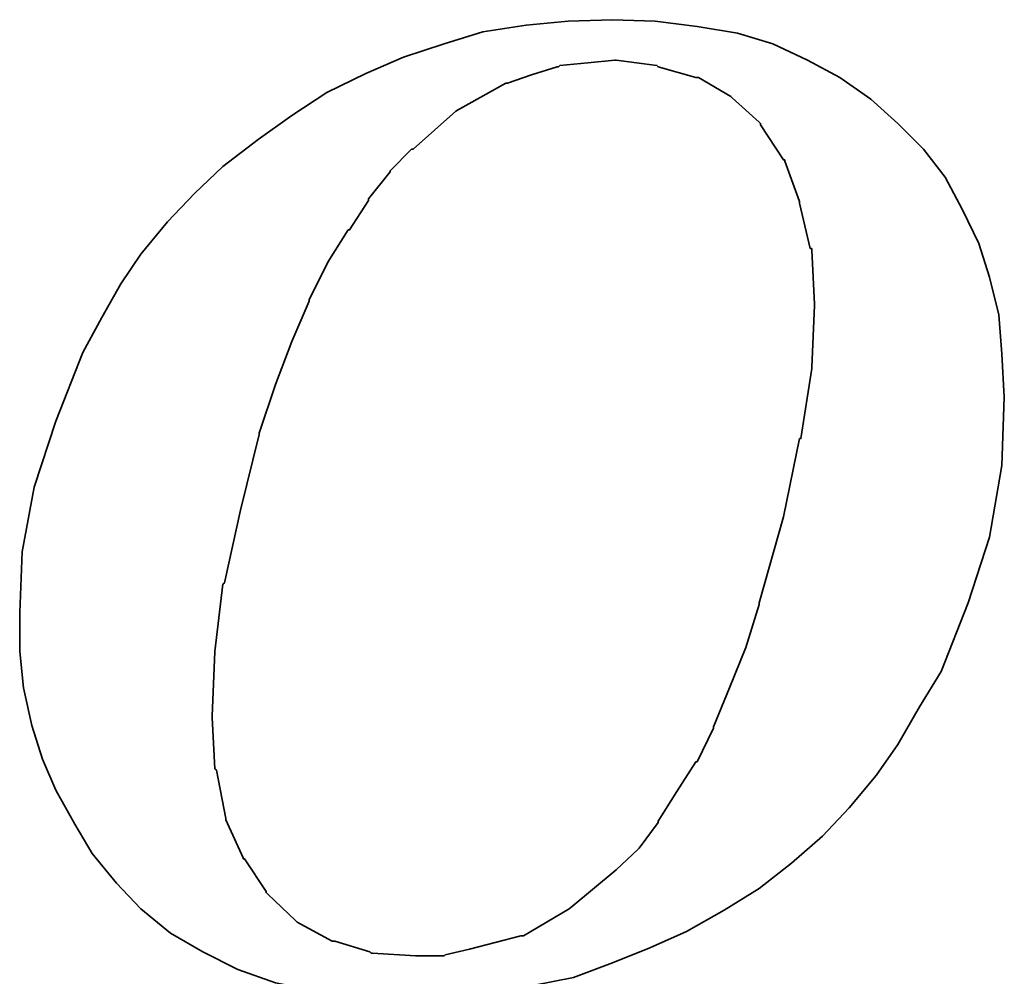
# Model space of a CAD drawing. Extents: x 32 to 191, y 46 to 143.
# Tile 48 of 53: x 171.37 to 173.26, y 95.17 to 97.01. Entities that reach past the tile are written whole.
import ezdxf

# ---------------------------------------------------------------- set-up
doc = ezdxf.new("R2010")
doc.units = 0
doc.header["$LTSCALE"] = 3
doc.header["$MEASUREMENT"] = 0
doc.layers.add('DIM', color=4, linetype='Continuous')
doc.layers.add('layer 1', color=7, linetype='Continuous')

# ---------------------------------------------------------------- blocks, each defined once
blk = doc.blocks.new('TBI MOTION logo(完整正式版)')
at = {"layer": 'layer 1', "color": 22, "lineweight": 35}
for points, knots in [([(35.79625, -6.98375), (35.79625, -6.98375), (36.23125, -7.43875), (36.23125, -7.43875), (36.23125, -7.43875), (36.23125, -7.43875), (36.75625, -7.87125), (36.75625, -7.87125), (36.75625, -7.87125), (36.75625, -7.87125), (37.33125, -8.20375), (37.33125, -8.20375), (37.33125, -8.20375), (37.33125, -8.20375), (37.95625, -8.51875), (37.95625, -8.51875), (37.95625, -8.51875), (37.95625, -8.51875), (38.62625, -8.75875), (38.62625, -8.75875), (38.62625, -8.75875), (38.62625, -8.75875), (39.37125, -8.90375), (39.37125, -8.90375), (39.37125, -8.90375), (39.37125, -8.90375), (40.14125, -8.99875), (40.14125, -8.99875), (40.14125, -8.99875), (40.14125, -8.99875), (41.02625, -9.02375), (41.02625, -9.02375), (41.02625, -9.02375), (41.02625, -9.02375), (41.74625, -8.99875), (41.74625, -8.99875), (41.74625, -8.99875), (41.74625, -8.99875), (42.46625, -8.92375), (42.46625, -8.92375), (42.46625, -8.92375), (42.46625, -8.92375), (43.21125, -8.80625), (43.21125, -8.80625), (43.21125, -8.80625), (43.21125, -8.80625), (43.93125, -8.66375), (43.93125, -8.66375), (43.93125, -8.66375), (43.93125, -8.66375), (44.62625, -8.39875), (44.62625, -8.39875), (44.62625, -8.39875), (44.62625, -8.39875), (45.29625, -8.13375), (45.29625, -8.13375), (45.29625, -8.13375), (45.29625, -8.13375), (45.94625, -7.84375), (45.94625, -7.84375), (45.94625, -7.84375), (45.94625, -7.84375), (46.61625, -7.46375), (46.61625, -7.46375), (46.61625, -7.46375), (46.61625, -7.46375), (47.24125, -7.07875), (47.24125, -7.07875), (47.24125, -7.07875), (47.24125, -7.07875), (47.81625, -6.62375), (47.81625, -6.62375), (47.81625, -6.62375), (47.81625, -6.62375), (48.36875, -6.14375), (48.36875, -6.14375), (48.36875, -6.14375), (48.36875, -6.14375), (48.84625, -5.64125), (48.84625, -5.64125), (48.84625, -5.64125), (48.84625, -5.64125), (49.32625, -5.06375), (49.32625, -5.06375), (49.32625, -5.06375), (49.32625, -5.06375), (49.71125, -4.51374), (49.71125, -4.51374), (49.71125, -4.51374), (49.71125, -4.51374), (50.09625, -3.83874), (50.09625, -3.83874), (50.09625, -3.83874), (50.09625, -3.83874), (50.48125, -3.21374), (50.48125, -3.21374), (50.48125, -3.21374), (50.48125, -3.21374), (50.96125, -1.99125), (50.96125, -1.99125), (50.96125, -1.99125), (50.96125, -1.99125), (51.34375, -0.81875), (51.34375, -0.81875), (51.34375, -0.81875), (51.34375, -0.81875), (51.56125, 0.45624), (51.56125, 0.45624), (51.56125, 0.45624), (51.56125, 0.45624), (51.60625, 1.67624), (51.60625, 1.67624), (51.60625, 1.67624), (51.60625, 1.67624), (51.56125, 2.44625), (51.56125, 2.44625), (51.56125, 2.44625), (51.56125, 2.44625), (51.51125, 3.14125), (51.51125, 3.14125), (51.51125, 3.14125), (51.51125, 3.14125), (51.34375, 3.81125), (51.34375, 3.81125), (51.34375, 3.81125), (51.34375, 3.81125), (51.15125, 4.41125), (51.15125, 4.41125), (51.15125, 4.41125), (51.15125, 4.41125), (50.86125, 5.01125), (50.86125, 5.01125), (50.86125, 5.01125), (50.86125, 5.01125), (50.55125, 5.58875), (50.55125, 5.58875), (50.55125, 5.58875), (50.55125, 5.58875), (50.16625, 6.09125), (50.16625, 6.09125), (50.16625, 6.09125), (50.16625, 6.09125), (49.71125, 6.54875), (49.71125, 6.54875), (49.71125, 6.54875), (49.71125, 6.54875), (49.23125, 6.98125), (49.23125, 6.98125), (49.23125, 6.98125), (49.23125, 6.98125), (48.67875, 7.36625), (48.67875, 7.36625), (48.67875, 7.36625), (48.67875, 7.36625), (48.10375, 7.67625), (48.10375, 7.67625), (48.10375, 7.67625), (48.10375, 7.67625), (47.48125, 7.96375), (47.48125, 7.96375), (47.48125, 7.96375), (47.48125, 7.96375), (46.85625, 8.15625), (46.85625, 8.15625), (46.85625, 8.15625), (46.85625, 8.15625), (46.13625, 8.27624), (46.13625, 8.27624), (46.13625, 8.27624), (46.13625, 8.27624), (45.39125, 8.37125), (45.39125, 8.37125), (45.39125, 8.37125), (45.39125, 8.37125), (44.62625, 8.39624), (44.62625, 8.39624), (44.62625, 8.39624), (44.62625, 8.39624), (43.83625, 8.37125), (43.83625, 8.37125), (43.83625, 8.37125), (43.83625, 8.37125), (43.09125, 8.30125), (43.09125, 8.30125), (43.09125, 8.30125), (43.09125, 8.30125), (42.32125, 8.18125), (42.32125, 8.18125), (42.32125, 8.18125), (42.32125, 8.18125), (41.62875, 7.96375), (41.62875, 7.96375), (41.62875, 7.96375), (41.62875, 7.96375), (40.90625, 7.72625), (40.90625, 7.72625), (40.90625, 7.72625), (40.90625, 7.72625), (40.23624, 7.43625), (40.23624, 7.43625), (40.23624, 7.43625), (40.23624, 7.43625), (39.54124, 7.10125), (39.54124, 7.10125), (39.54124, 7.10125), (39.54124, 7.10125), (38.91625, 6.69125), (38.91625, 6.69125), (38.91625, 6.69125), (38.91625, 6.69125), (38.31625, 6.26125), (38.31625, 6.26125), (38.31625, 6.26125), (38.31625, 6.26125), (37.69125, 5.78125), (37.69125, 5.78125), (37.69125, 5.78125), (37.69125, 5.78125), (37.18625, 5.30125), (37.18625, 5.30125), (37.18625, 5.30125), (37.18625, 5.30125), (36.70625, 4.79624), (36.70625, 4.79624), (36.70625, 4.79624), (36.70625, 4.79624), (36.23125, 4.22125), (36.23125, 4.22125), (36.23125, 4.22125), (36.23125, 4.22125), (35.87124, 3.69375), (35.87124, 3.69375), (35.87124, 3.69375), (35.87124, 3.69375), (35.53125, 3.09125), (35.53125, 3.09125), (35.53125, 3.09125), (35.53125, 3.09125), (35.19875, 2.47125), (35.19875, 2.47125), (35.19875, 2.47125), (35.19875, 2.47125), (34.71625, 1.24625), (34.71625, 1.24625), (34.71625, 1.24625), (34.71625, 1.24625), (34.33125, 0.06874), (34.33125, 0.06874), (34.33125, 0.06874), (34.33125, 0.06874), (34.11625, -1.07875), (34.11625, -1.07875), (34.11625, -1.07875), (34.11625, -1.07875), (34.07125, -2.15875), (34.07125, -2.15875), (34.07125, -2.15875), (34.07125, -2.15875), (34.07125, -2.85375), (34.07125, -2.85375), (34.07125, -2.85375), (34.07125, -2.85375), (34.14125, -3.50375), (34.14125, -3.50375), (34.14125, -3.50375), (34.14125, -3.50375), (34.28625, -4.17375), (34.28625, -4.17375), (34.28625, -4.17375), (34.28625, -4.17375), (34.47625, -4.77624), (34.47625, -4.77624), (34.47625, -4.77624), (34.47625, -4.77624), (34.71625, -5.32625), (34.71625, -5.32625), (34.71625, -5.32625), (34.71625, -5.32625), (35.05375, -5.92875), (35.05375, -5.92875), (35.05375, -5.92875), (35.05375, -5.92875), (35.36375, -6.45375), (35.36375, -6.45375), (35.36375, -6.45375), (35.36375, -6.45375), (35.79625, -6.98375), (35.79625, -6.98375)], [0, 0, 0, 0, 0.01388889, 0.01388889, 0.01388889, 0.01388889, 0.02777778, 0.02777778, 0.02777778, 0.02777778, 0.04166667, 0.04166667, 0.04166667, 0.04166667, 0.05555556, 0.05555556, 0.05555556, 0.05555556, 0.06944444, 0.06944444, 0.06944444, 0.06944444, 0.08333333, 0.08333333, 0.08333333, 0.08333333, 0.09722222, 0.09722222, 0.09722222, 0.09722222, 0.11111111, 0.11111111, 0.11111111, 0.11111111, 0.125, 0.125, 0.125, 0.125, 0.13888889, 0.13888889, 0.13888889, 0.13888889, 0.15277778, 0.15277778, 0.15277778, 0.15277778, 0.16666667, 0.16666667, 0.16666667, 0.16666667, 0.18055556, 0.18055556, 0.18055556, 0.18055556, 0.19444444, 0.19444444, 0.19444444, 0.19444444, 0.20833333, 0.20833333, 0.20833333, 0.20833333, 0.22222222, 0.22222222, 0.22222222, 0.22222222, 0.23611111, 0.23611111, 0.23611111, 0.23611111, 0.25, 0.25, 0.25, 0.25, 0.26388889, 0.26388889, 0.26388889, 0.26388889, 0.27777778, 0.27777778, 0.27777778, 0.27777778, 0.29166667, 0.29166667, 0.29166667, 0.29166667, 0.30555556, 0.30555556, 0.30555556, 0.30555556, 0.31944444, 0.31944444, 0.31944444, 0.31944444, 0.33333333, 0.33333333, 0.33333333, 0.33333333, 0.34722222, 0.34722222, 0.34722222, 0.34722222, 0.36111111, 0.36111111, 0.36111111, 0.36111111, 0.375, 0.375, 0.375, 0.375, 0.38888889, 0.38888889, 0.38888889, 0.38888889, 0.40277778, 0.40277778, 0.40277778, 0.40277778, 0.41666667, 0.41666667, 0.41666667, 0.41666667, 0.43055556, 0.43055556, 0.43055556, 0.43055556, 0.44444444, 0.44444444, 0.44444444, 0.44444444, 0.45833333, 0.45833333, 0.45833333, 0.45833333, 0.47222222, 0.47222222, 0.47222222, 0.47222222, 0.48611111, 0.48611111, 0.48611111, 0.48611111, 0.5, 0.5, 0.5, 0.5, 0.51388889, 0.51388889, 0.51388889, 0.51388889, 0.52777778, 0.52777778, 0.52777778, 0.52777778, 0.54166667, 0.54166667, 0.54166667, 0.54166667, 0.55555556, 0.55555556, 0.55555556, 0.55555556, 0.56944444, 0.56944444, 0.56944444, 0.56944444, 0.58333333, 0.58333333, 0.58333333, 0.58333333, 0.59722222, 0.59722222, 0.59722222, 0.59722222, 0.61111111, 0.61111111, 0.61111111, 0.61111111, 0.625, 0.625, 0.625, 0.625, 0.63888889, 0.63888889, 0.63888889, 0.63888889, 0.65277778, 0.65277778, 0.65277778, 0.65277778, 0.66666667, 0.66666667, 0.66666667, 0.66666667, 0.68055556, 0.68055556, 0.68055556, 0.68055556, 0.69444444, 0.69444444, 0.69444444, 0.69444444, 0.70833333, 0.70833333, 0.70833333, 0.70833333, 0.72222222, 0.72222222, 0.72222222, 0.72222222, 0.73611111, 0.73611111, 0.73611111, 0.73611111, 0.75, 0.75, 0.75, 0.75, 0.76388889, 0.76388889, 0.76388889, 0.76388889, 0.77777778, 0.77777778, 0.77777778, 0.77777778, 0.79166667, 0.79166667, 0.79166667, 0.79166667, 0.80555556, 0.80555556, 0.80555556, 0.80555556, 0.81944444, 0.81944444, 0.81944444, 0.81944444, 0.83333333, 0.83333333, 0.83333333, 0.83333333, 0.84722222, 0.84722222, 0.84722222, 0.84722222, 0.86111111, 0.86111111, 0.86111111, 0.86111111, 0.875, 0.875, 0.875, 0.875, 0.88888889, 0.88888889, 0.88888889, 0.88888889, 0.90277778, 0.90277778, 0.90277778, 0.90277778, 0.91666667, 0.91666667, 0.91666667, 0.91666667, 0.93055556, 0.93055556, 0.93055556, 0.93055556, 0.94444444, 0.94444444, 0.94444444, 0.94444444, 0.95833333, 0.95833333, 0.95833333, 0.95833333, 0.97222222, 0.97222222, 0.97222222, 0.97222222, 0.98611111, 0.98611111, 0.98611111, 0.98611111, 1, 1, 1, 1]), ([(38.33875, 1.03124), (38.33875, 1.03124), (38.62625, 1.89625), (38.62625, 1.89625), (38.62625, 1.89625), (38.62625, 1.89625), (38.91625, 2.66375), (38.91625, 2.66375), (38.91625, 2.66375), (38.91625, 2.66375), (39.22625, 3.38125), (39.22625, 3.38125), (39.22625, 3.38125), (39.22625, 3.38125), (39.22625, 3.40624), (39.22625, 3.40624), (39.22625, 3.40624), (39.22625, 3.40624), (39.56124, 4.07624), (39.56124, 4.07624), (39.56124, 4.07624), (39.56124, 4.07624), (39.92125, 4.65125), (39.92125, 4.65125), (39.92125, 4.65125), (39.92125, 4.65125), (39.94625, 4.65125), (39.94625, 4.65125), (39.94625, 4.65125), (39.94625, 4.65125), (40.28125, 5.17875), (40.28125, 5.17875), (40.28125, 5.17875), (40.28125, 5.17875), (40.28125, 5.20375), (40.28125, 5.20375), (40.28125, 5.20375), (40.28125, 5.20375), (40.66875, 5.68625), (40.66875, 5.68625), (40.66875, 5.68625), (40.66875, 5.68625), (40.66875, 5.70625), (40.66875, 5.70625), (40.66875, 5.70625), (40.66875, 5.70625), (41.05124, 6.09125), (41.05124, 6.09125), (41.05124, 6.09125), (41.05124, 6.09125), (41.07625, 6.09125), (41.07625, 6.09125), (41.07625, 6.09125), (41.07625, 6.09125), (41.84125, 6.76625), (41.84125, 6.76625), (41.84125, 6.76625), (41.84125, 6.76625), (41.86625, 6.78625), (41.86625, 6.78625), (41.86625, 6.78625), (41.86625, 6.78625), (42.73125, 7.26624), (42.73125, 7.26624), (42.73125, 7.26624), (42.73125, 7.26624), (42.75625, 7.26624), (42.75625, 7.26624), (42.75625, 7.26624), (42.75625, 7.26624), (43.18625, 7.41125), (43.18625, 7.41125), (43.18625, 7.41125), (43.18625, 7.41125), (43.64125, 7.55625), (43.64125, 7.55625), (43.64125, 7.55625), (43.64125, 7.55625), (43.66625, 7.55625), (43.66625, 7.55625), (43.66625, 7.55625), (43.66625, 7.55625), (43.69125, 7.58124), (43.69125, 7.58124), (43.69125, 7.58124), (43.69125, 7.58124), (44.19125, 7.62625), (44.19125, 7.62625), (44.19125, 7.62625), (44.19125, 7.62625), (44.67125, 7.67625), (44.67125, 7.67625), (44.67125, 7.67625), (44.67125, 7.67625), (44.69625, 7.67625), (44.69625, 7.67625), (44.69625, 7.67625), (44.69625, 7.67625), (45.41875, 7.58124), (45.41875, 7.58124), (45.41875, 7.58124), (45.41875, 7.58124), (45.44125, 7.55625), (45.44125, 7.55625), (45.44125, 7.55625), (45.44125, 7.55625), (46.11125, 7.36625), (46.11125, 7.36625), (46.11125, 7.36625), (46.11125, 7.36625), (46.13625, 7.36625), (46.13625, 7.36625), (46.13625, 7.36625), (46.13625, 7.36625), (46.15875, 7.36625), (46.15875, 7.36625), (46.15875, 7.36625), (46.15875, 7.36625), (46.73625, 7.02624), (46.73625, 7.02624), (46.73625, 7.02624), (46.73625, 7.02624), (46.76125, 7.00624), (46.76125, 7.00624), (46.76125, 7.00624), (46.76125, 7.00624), (47.24125, 6.57124), (47.24125, 6.57124), (47.24125, 6.57124), (47.24125, 6.57124), (47.26625, 6.54875), (47.26625, 6.54875), (47.26625, 6.54875), (47.26625, 6.54875), (47.26625, 6.52375), (47.26625, 6.52375), (47.26625, 6.52375), (47.26625, 6.52375), (47.67375, 5.89875), (47.67375, 5.89875), (47.67375, 5.89875), (47.67375, 5.89875), (47.69625, 5.89875), (47.69625, 5.89875), (47.69625, 5.89875), (47.69625, 5.89875), (47.69625, 5.87625), (47.69625, 5.87625), (47.69625, 5.87625), (47.69625, 5.87625), (47.96125, 5.15625), (47.96125, 5.15625), (47.96125, 5.15625), (47.96125, 5.15625), (47.96125, 5.13125), (47.96125, 5.13125), (47.96125, 5.13125), (47.96125, 5.13125), (48.15125, 4.31875), (48.15125, 4.31875), (48.15125, 4.31875), (48.15125, 4.31875), (48.17625, 4.31875), (48.17625, 4.31875), (48.17625, 4.31875), (48.17625, 4.31875), (48.17625, 4.29125), (48.17625, 4.29125), (48.17625, 4.29125), (48.17625, 4.29125), (48.22625, 3.33125), (48.22625, 3.33125), (48.22625, 3.33125), (48.22625, 3.33125), (48.22625, 3.30875), (48.22625, 3.30875), (48.22625, 3.30875), (48.22625, 3.30875), (48.17625, 2.20624), (48.17625, 2.20624), (48.17625, 2.20624), (48.17625, 2.20624), (48.17625, 2.18124), (48.17625, 2.18124), (48.17625, 2.18124), (48.17625, 2.18124), (47.98375, 0.93624), (47.98375, 0.93624), (47.98375, 0.93624), (47.98375, 0.93624), (47.96125, 0.93624), (47.96125, 0.93624), (47.96125, 0.93624), (47.96125, 0.93624), (47.67375, -0.45874), (47.67375, -0.45874), (47.67375, -0.45874), (47.67375, -0.45874), (47.24125, -1.99125), (47.24125, -1.99125), (47.24125, -1.99125), (47.24125, -1.99125), (47.24125, -2.01874), (47.24125, -2.01874), (47.24125, -2.01874), (47.24125, -2.01874), (47.00125, -2.78375), (47.00125, -2.78375), (47.00125, -2.78375), (47.00125, -2.78375), (46.71125, -3.50375), (46.71125, -3.50375), (46.71125, -3.50375), (46.71125, -3.50375), (46.42625, -4.19875), (46.42625, -4.19875), (46.42625, -4.19875), (46.42625, -4.19875), (46.42625, -4.22375), (46.42625, -4.22375), (46.42625, -4.22375), (46.42625, -4.22375), (46.13625, -4.82374), (46.13625, -4.82374), (46.13625, -4.82374), (46.13625, -4.82374), (46.11125, -4.82374), (46.11125, -4.82374), (46.11125, -4.82374), (46.11125, -4.82374), (45.77625, -5.35125), (45.77625, -5.35125), (45.77625, -5.35125), (45.77625, -5.35125), (45.44125, -5.87875), (45.44125, -5.87875), (45.44125, -5.87875), (45.44125, -5.87875), (45.44125, -5.90375), (45.44125, -5.90375), (45.44125, -5.90375), (45.44125, -5.90375), (45.10625, -6.35875), (45.10625, -6.35875), (45.10625, -6.35875), (45.10625, -6.35875), (45.08125, -6.38375), (45.08125, -6.38375), (45.08125, -6.38375), (45.08125, -6.38375), (44.69625, -6.74375), (44.69625, -6.74375), (44.69625, -6.74375), (44.69625, -6.74375), (43.88375, -7.41625), (43.88375, -7.41625), (43.88375, -7.41625), (43.88375, -7.41625), (43.85625, -7.43875), (43.85625, -7.43875), (43.85625, -7.43875), (43.85625, -7.43875), (43.04125, -7.91875), (43.04125, -7.91875), (43.04125, -7.91875), (43.04125, -7.91875), (43.01625, -7.91875), (43.01625, -7.91875), (43.01625, -7.91875), (43.01625, -7.91875), (42.99625, -7.91875), (42.99625, -7.91875), (42.99625, -7.91875), (42.99625, -7.91875), (42.08125, -8.15875), (42.08125, -8.15875), (42.08125, -8.15875), (42.08125, -8.15875), (41.65125, -8.25625), (41.65125, -8.25625), (41.65125, -8.25625), (41.65125, -8.25625), (41.62875, -8.27875), (41.62875, -8.27875), (41.62875, -8.27875), (41.62875, -8.27875), (41.60125, -8.27875), (41.60125, -8.27875), (41.60125, -8.27875), (41.60125, -8.27875), (41.12125, -8.27875), (41.12125, -8.27875), (41.12125, -8.27875), (41.12125, -8.27875), (40.35624, -8.23125), (40.35624, -8.23125), (40.35624, -8.23125), (40.35624, -8.23125), (40.33125, -8.23125), (40.33125, -8.23125), (40.33125, -8.23125), (40.33125, -8.23125), (40.30625, -8.20375), (40.30625, -8.20375), (40.30625, -8.20375), (40.30625, -8.20375), (39.68375, -8.01375), (39.68375, -8.01375), (39.68375, -8.01375), (39.68375, -8.01375), (39.66124, -8.01375), (39.66124, -8.01375), (39.66124, -8.01375), (39.66124, -8.01375), (39.63625, -8.01375), (39.63625, -8.01375), (39.63625, -8.01375), (39.63625, -8.01375), (39.01125, -7.67875), (39.01125, -7.67875), (39.01125, -7.67875), (39.01125, -7.67875), (38.98875, -7.65375), (38.98875, -7.65375), (38.98875, -7.65375), (38.98875, -7.65375), (38.48625, -7.17375), (38.48625, -7.17375), (38.48625, -7.17375), (38.48625, -7.17375), (38.45875, -7.14875), (38.45875, -7.14875), (38.45875, -7.14875), (38.45875, -7.14875), (38.45875, -7.12875), (38.45875, -7.12875), (38.45875, -7.12875), (38.45875, -7.12875), (38.07625, -6.54875), (38.07625, -6.54875), (38.07625, -6.54875), (38.07625, -6.54875), (38.05125, -6.54875), (38.05125, -6.54875), (38.05125, -6.54875), (38.05125, -6.54875), (38.05125, -6.52875), (38.05125, -6.52875), (38.05125, -6.52875), (38.05125, -6.52875), (37.74125, -5.85375), (37.74125, -5.85375), (37.74125, -5.85375), (37.74125, -5.85375), (37.74125, -5.82875), (37.74125, -5.82875), (37.74125, -5.82875), (37.74125, -5.82875), (37.57375, -4.96875), (37.57375, -4.96875), (37.57375, -4.96875), (37.57375, -4.96875), (37.54625, -4.94375), (37.54625, -4.94375), (37.54625, -4.94375), (37.54625, -4.94375), (37.50125, -4.03375), (37.50125, -4.03375), (37.50125, -4.03375), (37.50125, -4.03375), (37.50125, -4.00875), (37.50125, -4.00875), (37.50125, -4.00875), (37.50125, -4.00875), (37.54625, -2.85375), (37.54625, -2.85375), (37.54625, -2.85375), (37.54625, -2.85375), (37.69125, -1.65875), (37.69125, -1.65875), (37.69125, -1.65875), (37.69125, -1.65875), (37.71624, -1.63375), (37.71624, -1.63375), (37.71624, -1.63375), (37.71624, -1.63375), (38.00375, -0.33875), (38.00375, -0.33875), (38.00375, -0.33875), (38.00375, -0.33875), (38.33875, 1.00624), (38.33875, 1.00624), (38.33875, 1.00624), (38.33875, 1.00624), (38.33875, 1.03124), (38.33875, 1.03124)], [0, 0, 0, 0, 0.01010101, 0.01010101, 0.01010101, 0.01010101, 0.02020202, 0.02020202, 0.02020202, 0.02020202, 0.03030303, 0.03030303, 0.03030303, 0.03030303, 0.04040404, 0.04040404, 0.04040404, 0.04040404, 0.05050505, 0.05050505, 0.05050505, 0.05050505, 0.06060606, 0.06060606, 0.06060606, 0.06060606, 0.07070707, 0.07070707, 0.07070707, 0.07070707, 0.08080808, 0.08080808, 0.08080808, 0.08080808, 0.09090909, 0.09090909, 0.09090909, 0.09090909, 0.1010101, 0.1010101, 0.1010101, 0.1010101, 0.11111111, 0.11111111, 0.11111111, 0.11111111, 0.12121212, 0.12121212, 0.12121212, 0.12121212, 0.13131313, 0.13131313, 0.13131313, 0.13131313, 0.14141414, 0.14141414, 0.14141414, 0.14141414, 0.15151515, 0.15151515, 0.15151515, 0.15151515, 0.16161616, 0.16161616, 0.16161616, 0.16161616, 0.17171717, 0.17171717, 0.17171717, 0.17171717, 0.18181818, 0.18181818, 0.18181818, 0.18181818, 0.19191919, 0.19191919, 0.19191919, 0.19191919, 0.2020202, 0.2020202, 0.2020202, 0.2020202, 0.21212121, 0.21212121, 0.21212121, 0.21212121, 0.22222222, 0.22222222, 0.22222222, 0.22222222, 0.23232323, 0.23232323, 0.23232323, 0.23232323, 0.24242424, 0.24242424, 0.24242424, 0.24242424, 0.25252525, 0.25252525, 0.25252525, 0.25252525, 0.26262626, 0.26262626, 0.26262626, 0.26262626, 0.27272727, 0.27272727, 0.27272727, 0.27272727, 0.28282828, 0.28282828, 0.28282828, 0.28282828, 0.29292929, 0.29292929, 0.29292929, 0.29292929, 0.3030303, 0.3030303, 0.3030303, 0.3030303, 0.31313131, 0.31313131, 0.31313131, 0.31313131, 0.32323232, 0.32323232, 0.32323232, 0.32323232, 0.33333333, 0.33333333, 0.33333333, 0.33333333, 0.34343434, 0.34343434, 0.34343434, 0.34343434, 0.35353535, 0.35353535, 0.35353535, 0.35353535, 0.36363636, 0.36363636, 0.36363636, 0.36363636, 0.37373737, 0.37373737, 0.37373737, 0.37373737, 0.38383838, 0.38383838, 0.38383838, 0.38383838, 0.39393939, 0.39393939, 0.39393939, 0.39393939, 0.4040404, 0.4040404, 0.4040404, 0.4040404, 0.41414141, 0.41414141, 0.41414141, 0.41414141, 0.42424242, 0.42424242, 0.42424242, 0.42424242, 0.43434343, 0.43434343, 0.43434343, 0.43434343, 0.44444444, 0.44444444, 0.44444444, 0.44444444, 0.45454545, 0.45454545, 0.45454545, 0.45454545, 0.46464646, 0.46464646, 0.46464646, 0.46464646, 0.47474747, 0.47474747, 0.47474747, 0.47474747, 0.48484848, 0.48484848, 0.48484848, 0.48484848, 0.49494949, 0.49494949, 0.49494949, 0.49494949, 0.50505051, 0.50505051, 0.50505051, 0.50505051, 0.51515152, 0.51515152, 0.51515152, 0.51515152, 0.52525253, 0.52525253, 0.52525253, 0.52525253, 0.53535354, 0.53535354, 0.53535354, 0.53535354, 0.54545455, 0.54545455, 0.54545455, 0.54545455, 0.55555556, 0.55555556, 0.55555556, 0.55555556, 0.56565657, 0.56565657, 0.56565657, 0.56565657, 0.57575758, 0.57575758, 0.57575758, 0.57575758, 0.58585859, 0.58585859, 0.58585859, 0.58585859, 0.5959596, 0.5959596, 0.5959596, 0.5959596, 0.60606061, 0.60606061, 0.60606061, 0.60606061, 0.61616162, 0.61616162, 0.61616162, 0.61616162, 0.62626263, 0.62626263, 0.62626263, 0.62626263, 0.63636364, 0.63636364, 0.63636364, 0.63636364, 0.64646465, 0.64646465, 0.64646465, 0.64646465, 0.65656566, 0.65656566, 0.65656566, 0.65656566, 0.66666667, 0.66666667, 0.66666667, 0.66666667, 0.67676768, 0.67676768, 0.67676768, 0.67676768, 0.68686869, 0.68686869, 0.68686869, 0.68686869, 0.6969697, 0.6969697, 0.6969697, 0.6969697, 0.70707071, 0.70707071, 0.70707071, 0.70707071, 0.71717172, 0.71717172, 0.71717172, 0.71717172, 0.72727273, 0.72727273, 0.72727273, 0.72727273, 0.73737374, 0.73737374, 0.73737374, 0.73737374, 0.74747475, 0.74747475, 0.74747475, 0.74747475, 0.75757576, 0.75757576, 0.75757576, 0.75757576, 0.76767677, 0.76767677, 0.76767677, 0.76767677, 0.77777778, 0.77777778, 0.77777778, 0.77777778, 0.78787879, 0.78787879, 0.78787879, 0.78787879, 0.7979798, 0.7979798, 0.7979798, 0.7979798, 0.80808081, 0.80808081, 0.80808081, 0.80808081, 0.81818182, 0.81818182, 0.81818182, 0.81818182, 0.82828283, 0.82828283, 0.82828283, 0.82828283, 0.83838384, 0.83838384, 0.83838384, 0.83838384, 0.84848485, 0.84848485, 0.84848485, 0.84848485, 0.85858586, 0.85858586, 0.85858586, 0.85858586, 0.86868687, 0.86868687, 0.86868687, 0.86868687, 0.87878788, 0.87878788, 0.87878788, 0.87878788, 0.88888889, 0.88888889, 0.88888889, 0.88888889, 0.8989899, 0.8989899, 0.8989899, 0.8989899, 0.90909091, 0.90909091, 0.90909091, 0.90909091, 0.91919192, 0.91919192, 0.91919192, 0.91919192, 0.92929293, 0.92929293, 0.92929293, 0.92929293, 0.93939394, 0.93939394, 0.93939394, 0.93939394, 0.94949495, 0.94949495, 0.94949495, 0.94949495, 0.95959596, 0.95959596, 0.95959596, 0.95959596, 0.96969697, 0.96969697, 0.96969697, 0.96969697, 0.97979798, 0.97979798, 0.97979798, 0.97979798, 0.98989899, 0.98989899, 0.98989899, 0.98989899, 1, 1, 1, 1])]:
    blk.add_open_spline(points, degree=3, knots=knots, dxfattribs=at)

msp = doc.modelspace()

# ---------------------------------------------------------------- block references
at = {"layer": 'DIM', "xscale": 0.1080000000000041, "yscale": 0.1080000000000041, "zscale": 0.108}
msp.add_blockref('TBI MOTION logo(完整正式版)', (167.6902, 96.1044), dxfattribs=at)

doc.saveas('drawing.dxf')
